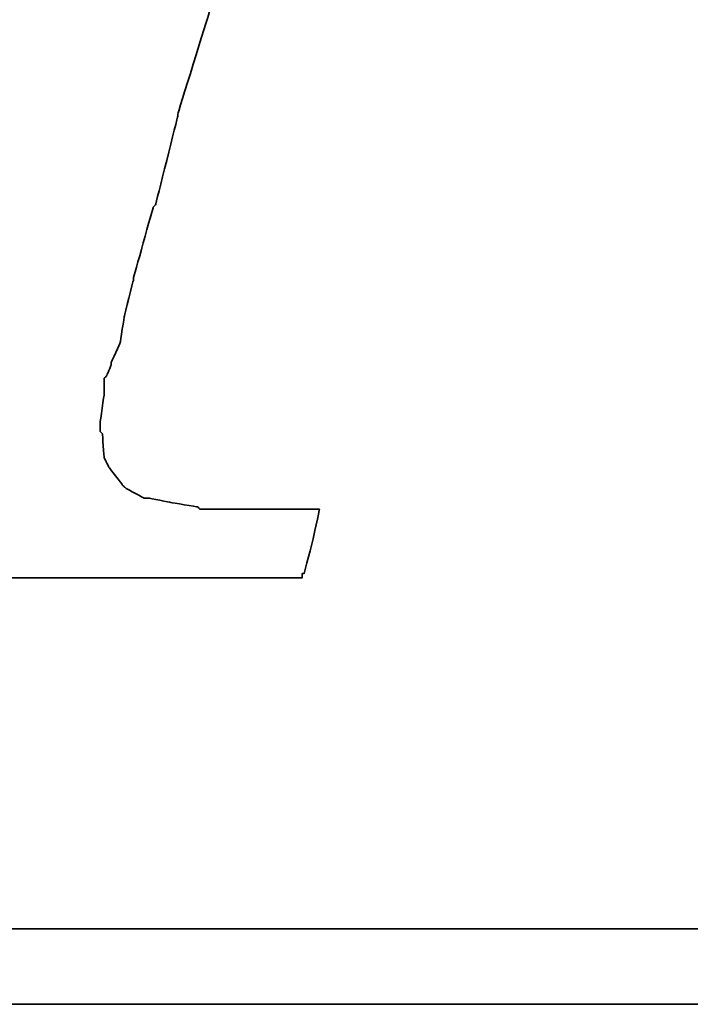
# Model space of a CAD drawing. Header units: millimetres. Extents: x 1382 to 1809, y 124 to 271.
# Tile 35 of 54: x 1710.51 to 1711.7, y 174.98 to 176.72. Entities that reach past the tile are written whole.
import ezdxf

# ---------------------------------------------------------------- set-up
doc = ezdxf.new("R2010")
doc.units = ezdxf.units.MM
doc.layers.add('DIM', color=4, linetype='CONTINUOUS')
doc.layers.add('layer 1', color=7, linetype='CONTINUOUS')

# ---------------------------------------------------------------- blocks, each defined once
blk = doc.blocks.new('TBI MOTION logo(完整正式版)')
at = {"layer": 'layer 1', "color": 22, "lineweight": 35}
for points, knots in [([(-40.59125, -7.943749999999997), (-40.59125, -7.943749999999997), (-40.97375, -7.943749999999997), (-40.97375, -7.943749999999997), (-40.97375, -7.943749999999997), (-40.97375, -7.943749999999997), (-41.38125, -7.943749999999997), (-41.38125, -7.943749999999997), (-41.38125, -7.943749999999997), (-41.38125, -7.943749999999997), (-41.54874999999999, -7.943749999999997), (-41.54874999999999, -7.943749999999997), (-41.54874999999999, -7.943749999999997), (-41.54874999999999, -7.943749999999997), (-41.59875, -7.943749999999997), (-41.59875, -7.943749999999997), (-41.59875, -7.943749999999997), (-41.59875, -7.943749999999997), (-41.88374999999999, -7.943749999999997), (-41.88374999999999, -7.943749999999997), (-41.88374999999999, -7.943749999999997), (-41.88374999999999, -7.943749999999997), (-41.90875, -7.91875), (-41.90875, -7.91875), (-41.90875, -7.91875), (-41.90875, -7.91875), (-42.19875, -7.871249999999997), (-42.19875, -7.871249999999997), (-42.19875, -7.871249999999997), (-42.19875, -7.871249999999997), (-42.43875, -7.82375), (-42.43875, -7.82375), (-42.43875, -7.82375), (-42.43875, -7.82375), (-42.45875, -7.82375), (-42.45875, -7.82375), (-42.45875, -7.82375), (-42.45875, -7.82375), (-42.48624999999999, -7.82375), (-42.48624999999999, -7.82375), (-42.48624999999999, -7.82375), (-42.48624999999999, -7.82375), (-42.67625, -7.723749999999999), (-42.67625, -7.723749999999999), (-42.67625, -7.723749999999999), (-42.67625, -7.723749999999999), (-42.70125, -7.70375), (-42.70125, -7.70375), (-42.70125, -7.70375), (-42.70125, -7.70375), (-42.72375, -7.678749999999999), (-42.72375, -7.678749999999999), (-42.72375, -7.678749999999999), (-42.72375, -7.678749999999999), (-42.86875, -7.488749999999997), (-42.86875, -7.488749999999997), (-42.86875, -7.488749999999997), (-42.86875, -7.488749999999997), (-42.89374999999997, -7.438749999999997), (-42.89374999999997, -7.438749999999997), (-42.89374999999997, -7.438749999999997), (-42.89374999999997, -7.438749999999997), (-42.91875, -7.388749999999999), (-42.91875, -7.388749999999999), (-42.91875, -7.388749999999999), (-42.91875, -7.388749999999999), (-42.93874999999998, -7.12875), (-42.93874999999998, -7.12875), (-42.93874999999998, -7.12875), (-42.93874999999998, -7.12875), (-42.96375, -7.103749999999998), (-42.96375, -7.103749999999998), (-42.96375, -7.103749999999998), (-42.96375, -7.103749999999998), (-42.96375, -7.053749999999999), (-42.96375, -7.053749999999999), (-42.96375, -7.053749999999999), (-42.96375, -7.053749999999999), (-42.96375, -7.00875), (-42.96375, -7.00875), (-42.96375, -7.00875), (-42.96375, -7.00875), (-42.91875, -6.69625), (-42.91875, -6.69625), (-42.91875, -6.69625), (-42.91875, -6.69625), (-42.91875, -6.62375), (-42.91875, -6.62375), (-42.91875, -6.62375), (-42.91875, -6.62375), (-42.91875, -6.59625), (-42.91875, -6.59625), (-42.91875, -6.59625), (-42.91875, -6.59625), (-42.91875, -6.57375), (-42.91875, -6.57375), (-42.91875, -6.57375), (-42.91875, -6.57375), (-42.91875, -6.528749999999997), (-42.91875, -6.528749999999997), (-42.91875, -6.528749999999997), (-42.91875, -6.528749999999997), (-42.89374999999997, -6.50375), (-42.89374999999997, -6.50375), (-42.89374999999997, -6.50375), (-42.89374999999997, -6.50375), (-42.84374999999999, -6.38375), (-42.84374999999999, -6.38375), (-42.84374999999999, -6.38375), (-42.84374999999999, -6.38375), (-42.84374999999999, -6.358749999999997), (-42.84374999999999, -6.358749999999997), (-42.84374999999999, -6.358749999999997), (-42.84374999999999, -6.358749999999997), (-42.74625, -6.143749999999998), (-42.74625, -6.143749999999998), (-42.74625, -6.143749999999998), (-42.74625, -6.143749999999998), (-42.70125, -5.853749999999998), (-42.70125, -5.853749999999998), (-42.70125, -5.853749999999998), (-42.70125, -5.853749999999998), (-42.60374999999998, -5.47125), (-42.60374999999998, -5.47125), (-42.60374999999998, -5.47125), (-42.60374999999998, -5.47125), (-42.60374999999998, -5.44875), (-42.60374999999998, -5.44875), (-42.60374999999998, -5.44875), (-42.60374999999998, -5.44875), (-42.38875, -4.678749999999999), (-42.38875, -4.678749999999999), (-42.38875, -4.678749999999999), (-42.38875, -4.678749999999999), (-42.36375, -4.653749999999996), (-42.36375, -4.653749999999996), (-42.36375, -4.653749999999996), (-42.36375, -4.653749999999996), (-42.12375, -3.69625), (-42.12375, -3.69625), (-42.12375, -3.69625), (-42.12375, -3.69625), (-42.12375, -3.67374), (-42.12375, -3.67374), (-42.12375, -3.67374), (-42.12375, -3.67374), (-41.78875, -2.593739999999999), (-41.78875, -2.593739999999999), (-41.78875, -2.593739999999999), (-41.78875, -2.593739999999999), (-41.18875, -0.19375), (-41.18875, -0.19375), (-41.18875, -0.19375), (-41.18875, -0.19375), (-40.54375, 2.20624), (-40.54375, 2.20624), (-40.54375, 2.20624), (-40.54375, 2.20624), (-40.25374999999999, 3.308749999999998), (-40.25374999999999, 3.308749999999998), (-40.25374999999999, 3.308749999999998), (-40.25374999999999, 3.308749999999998), (-39.98875, 4.27125), (-39.98875, 4.27125), (-39.98875, 4.27125), (-39.98875, 4.27125), (-39.77375, 5.131249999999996), (-39.77375, 5.131249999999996), (-39.77375, 5.131249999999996), (-39.77375, 5.131249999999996), (-39.67875, 5.47125), (-39.67875, 5.47125), (-39.67875, 5.47125), (-39.67875, 5.47125), (-39.60375, 5.756249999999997), (-39.60375, 5.756249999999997), (-39.60375, 5.756249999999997), (-39.60375, 5.756249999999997), (-39.60375, 5.78125), (-39.60375, 5.78125), (-39.60375, 5.78125), (-39.60375, 5.78125), (-39.50875, 5.97125), (-39.50875, 5.97125), (-39.50875, 5.97125), (-39.50875, 5.97125), (-39.50875, 6.138749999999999), (-39.50875, 6.138749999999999), (-39.50875, 6.138749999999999), (-39.50875, 6.138749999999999), (-39.48625, 6.166249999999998), (-39.48625, 6.166249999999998), (-39.48625, 6.166249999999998), (-39.48625, 6.166249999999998), (-39.46125, 6.286249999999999), (-39.46125, 6.286249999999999), (-39.46125, 6.286249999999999), (-39.46125, 6.286249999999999), (-39.46125, 6.426249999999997), (-39.46125, 6.426249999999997), (-39.46125, 6.426249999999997), (-39.46125, 6.426249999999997), (-39.41375, 6.426249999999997), (-39.41375, 6.426249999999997), (-39.41375, 6.426249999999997), (-39.41375, 6.426249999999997), (-39.29375, 6.69125), (-39.29375, 6.69125), (-39.29375, 6.69125), (-39.29375, 6.69125), (-39.26875, 6.741249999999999), (-39.26875, 6.741249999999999), (-39.26875, 6.741249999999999), (-39.26875, 6.741249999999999), (-39.24375, 6.76625), (-39.24375, 6.76625), (-39.24375, 6.76625), (-39.24375, 6.76625), (-38.98375, 7.006239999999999), (-38.98375, 7.006239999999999), (-38.98375, 7.006239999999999), (-38.98375, 7.006239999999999), (-38.95625, 7.026239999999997), (-38.95625, 7.026239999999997), (-38.95625, 7.026239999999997), (-38.95625, 7.026239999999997), (-38.78875, 7.126239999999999), (-38.78875, 7.126239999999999), (-38.78875, 7.126239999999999), (-38.78875, 7.126239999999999), (-38.76375, 7.126239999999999), (-38.76375, 7.126239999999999), (-38.76375, 7.126239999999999), (-38.76375, 7.126239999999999), (-38.74375, 7.126239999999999), (-38.74375, 7.126239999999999), (-38.74375, 7.126239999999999), (-38.74375, 7.126239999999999), (-38.52875, 7.171249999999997), (-38.52875, 7.171249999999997), (-38.52875, 7.171249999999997), (-38.52875, 7.171249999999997), (-38.52875, 7.196239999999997), (-38.52875, 7.196239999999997), (-38.52875, 7.196239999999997), (-38.52875, 7.196239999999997), (-38.50375, 7.196239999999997), (-38.50375, 7.196239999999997), (-38.50375, 7.196239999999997), (-38.50375, 7.196239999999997), (-38.26125, 7.21875), (-38.26125, 7.21875), (-38.26125, 7.21875), (-38.26125, 7.21875), (-38.23875000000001, 7.246239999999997), (-38.23875000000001, 7.246239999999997), (-38.23875000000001, 7.246239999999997), (-38.23875000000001, 7.246239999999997), (-38.21625, 7.246239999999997), (-38.21625, 7.246239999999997), (-38.21625, 7.246239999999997), (-38.21625, 7.246239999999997), (-38.18875, 7.246239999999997), (-38.18875, 7.246239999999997), (-38.18875, 7.246239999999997), (-38.18875, 7.246239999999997), (-37.90375, 7.246239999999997), (-37.90375, 7.246239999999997), (-37.90375, 7.246239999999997), (-37.90375, 7.246239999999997), (-37.85375, 7.246239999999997), (-37.85375, 7.246239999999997), (-37.85375, 7.246239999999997), (-37.85375, 7.246239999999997), (-37.75875, 7.246239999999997), (-37.75875, 7.246239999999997), (-37.75875, 7.246239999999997), (-37.75875, 7.246239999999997), (-37.42375, 7.246239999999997), (-37.42375, 7.246239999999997), (-37.42375, 7.246239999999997), (-37.42375, 7.246239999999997), (-37.08875, 7.246239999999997), (-37.08875, 7.246239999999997), (-37.08875, 7.246239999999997), (-37.08875, 7.246239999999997), (-37.06375, 7.246239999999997), (-37.06375, 7.246239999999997), (-37.06375, 7.246239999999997), (-37.06375, 7.246239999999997), (-37.06375, 7.266239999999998), (-37.06375, 7.266239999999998), (-37.06375, 7.266239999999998), (-37.06375, 7.266239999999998), (-37.03875, 7.291249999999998), (-37.03875, 7.291249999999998), (-37.03875, 7.291249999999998), (-37.03875, 7.291249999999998), (-37.03875, 7.31625), (-37.03875, 7.31625), (-37.03875, 7.31625), (-37.03875, 7.31625), (-36.94125, 7.676249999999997), (-36.94125, 7.676249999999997), (-36.94125, 7.676249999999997), (-36.94125, 7.676249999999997), (-36.86875, 7.98625), (-36.86875, 7.98625), (-36.86875, 7.98625), (-36.86875, 7.98625), (-36.98875000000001, 7.98625), (-36.98875000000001, 7.98625), (-36.98875000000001, 7.98625), (-36.98875000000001, 7.98625), (-37.42375, 7.98625), (-37.42375, 7.98625), (-37.42375, 7.98625), (-37.42375, 7.98625), (-37.94875, 7.98625), (-37.94875, 7.98625), (-37.94875, 7.98625), (-37.94875, 7.98625), (-38.57375, 7.98625), (-38.57375, 7.98625), (-38.57375, 7.98625), (-38.57375, 7.98625), (-39.29375, 7.98625), (-39.29375, 7.98625), (-39.29375, 7.98625), (-39.29375, 7.98625), (-40.82875, 7.98625), (-40.82875, 7.98625), (-40.82875, 7.98625), (-40.82875, 7.98625), (-42.36375, 7.98625), (-42.36375, 7.98625), (-42.36375, 7.98625), (-42.36375, 7.98625), (-43.08375, 7.98625), (-43.08375, 7.98625), (-43.08375, 7.98625), (-43.08375, 7.98625), (-43.70875, 7.98625), (-43.70875, 7.98625), (-43.70875, 7.98625), (-43.70875, 7.98625), (-44.23375, 7.98625), (-44.23375, 7.98625), (-44.23375, 7.98625), (-44.23375, 7.98625), (-44.66875, 7.98625), (-44.66875, 7.98625), (-44.66875, 7.98625), (-44.66875, 7.98625), (-44.88375, 7.98625), (-44.88375, 7.98625), (-44.88375, 7.98625), (-44.88375, 7.98625), (-44.90874999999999, 7.94125), (-44.90874999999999, 7.94125), (-44.90874999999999, 7.94125), (-44.90874999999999, 7.94125), (-44.90874999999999, 7.916249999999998), (-44.90874999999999, 7.916249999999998), (-44.90874999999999, 7.916249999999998), (-44.90874999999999, 7.916249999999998), (-45.00375, 7.55625), (-45.00375, 7.55625), (-45.00375, 7.55625), (-45.00375, 7.55625), (-45.05374999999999, 7.246239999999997), (-45.05374999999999, 7.246239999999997), (-45.05374999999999, 7.246239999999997), (-45.05374999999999, 7.246239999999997), (-44.61875, 7.246239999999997), (-44.61875, 7.246239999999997), (-44.61875, 7.246239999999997), (-44.61875, 7.246239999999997), (-44.11375, 7.246239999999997), (-44.11375, 7.246239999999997), (-44.11375, 7.246239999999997), (-44.11375, 7.246239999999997), (-43.99375, 7.246239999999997), (-43.99375, 7.246239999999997), (-43.99375, 7.246239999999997), (-43.99375, 7.246239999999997), (-43.94625, 7.246239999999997), (-43.94625, 7.246239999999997), (-43.94625, 7.246239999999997), (-43.94625, 7.246239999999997), (-43.92374, 7.246239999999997), (-43.92374, 7.246239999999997), (-43.92374, 7.246239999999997), (-43.92374, 7.246239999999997), (-43.65874999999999, 7.246239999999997), (-43.65874999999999, 7.246239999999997), (-43.65874999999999, 7.246239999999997), (-43.65874999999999, 7.246239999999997), (-43.63875, 7.21875), (-43.63875, 7.21875), (-43.63875, 7.21875), (-43.63875, 7.21875), (-43.46874999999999, 7.196239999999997), (-43.46874999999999, 7.196239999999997), (-43.46874999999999, 7.196239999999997), (-43.46874999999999, 7.196239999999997), (-43.39875, 7.196239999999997), (-43.39875, 7.196239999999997), (-43.39875, 7.196239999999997), (-43.39875, 7.196239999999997), (-43.37125, 7.171249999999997), (-43.37125, 7.171249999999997), (-43.37125, 7.171249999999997), (-43.37125, 7.171249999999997), (-43.34875, 7.171249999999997), (-43.34875, 7.171249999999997), (-43.34875, 7.171249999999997), (-43.34875, 7.171249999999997), (-43.20375, 7.126239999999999), (-43.20375, 7.126239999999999), (-43.20375, 7.126239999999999), (-43.20375, 7.126239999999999), (-43.05875, 7.076239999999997), (-43.05875, 7.076239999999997), (-43.05875, 7.076239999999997), (-43.05875, 7.076239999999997), (-43.01375, 7.076239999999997), (-43.01375, 7.076239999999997), (-43.01375, 7.076239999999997), (-43.01375, 7.076239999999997), (-42.98875, 7.026239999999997), (-42.98875, 7.026239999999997), (-42.98875, 7.026239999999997), (-42.98875, 7.026239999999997), (-42.79874999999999, 6.86125), (-42.79874999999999, 6.86125), (-42.79874999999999, 6.86125), (-42.79874999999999, 6.86125), (-42.77375, 6.81125), (-42.77375, 6.81125), (-42.77375, 6.81125), (-42.77375, 6.81125), (-42.74625, 6.76625), (-42.74625, 6.76625), (-42.74625, 6.76625), (-42.74625, 6.76625), (-42.72375, 6.47625), (-42.72375, 6.47625), (-42.72375, 6.47625), (-42.72375, 6.47625), (-42.70125, 6.45124), (-42.70125, 6.45124), (-42.70125, 6.45124), (-42.70125, 6.45124), (-42.70125, 6.426249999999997), (-42.70125, 6.426249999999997), (-42.70125, 6.426249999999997), (-42.70125, 6.426249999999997), (-42.72375, 6.40625), (-42.72375, 6.40625), (-42.72375, 6.40625), (-42.72375, 6.40625), (-42.74625, 5.97125), (-42.74625, 5.97125), (-42.74625, 5.97125), (-42.74625, 5.97125), (-42.74625, 5.94625), (-42.74625, 5.94625), (-42.74625, 5.94625), (-42.74625, 5.94625), (-42.74625, 5.926249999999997), (-42.74625, 5.926249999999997), (-42.74625, 5.926249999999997), (-42.74625, 5.926249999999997), (-42.77375, 5.876249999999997), (-42.77375, 5.876249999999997), (-42.77375, 5.876249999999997), (-42.77375, 5.876249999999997), (-42.81875, 5.80625), (-42.81875, 5.80625), (-42.81875, 5.80625), (-42.81875, 5.80625), (-42.86875, 5.63625), (-42.86875, 5.63625), (-42.86875, 5.63625), (-42.86875, 5.63625), (-42.91875, 5.39625), (-42.91875, 5.39625), (-42.91875, 5.39625), (-42.91875, 5.39625), (-42.91875, 5.37124), (-42.91875, 5.37124), (-42.91875, 5.37124), (-42.91875, 5.37124), (-43.01375, 5.10874), (-43.01375, 5.10874), (-43.01375, 5.10874), (-43.01375, 5.10874), (-43.10875, 4.771239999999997), (-43.10875, 4.771239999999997), (-43.10875, 4.771239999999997), (-43.10875, 4.771239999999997), (-43.29875, 3.956249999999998), (-43.29875, 3.956249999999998), (-43.29875, 3.956249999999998), (-43.29875, 3.956249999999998), (-43.58875, 2.951249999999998), (-43.58875, 2.951249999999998), (-43.58875, 2.951249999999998), (-43.58875, 2.951249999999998), (-43.87375, 1.87125), (-43.87375, 1.87125), (-43.87375, 1.87125), (-43.87375, 1.87125), (-44.52625, -0.50374), (-44.52625, -0.50374), (-44.52625, -0.50374), (-44.52625, -0.50374), (-45.14874999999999, -2.853749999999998), (-45.14874999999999, -2.853749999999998), (-45.14874999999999, -2.853749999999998), (-45.14874999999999, -2.853749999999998), (-45.43375, -3.95875), (-45.43375, -3.95875), (-45.43375, -3.95875), (-45.43375, -3.95875), (-45.69874999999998, -4.96875), (-45.69874999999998, -4.96875), (-45.69874999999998, -4.96875), (-45.69874999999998, -4.96875), (-45.91375, -5.78375), (-45.91375, -5.78375), (-45.91375, -5.78375), (-45.91375, -5.78375), (-46.01374999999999, -6.11875), (-46.01374999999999, -6.11875), (-46.01374999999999, -6.11875), (-46.01374999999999, -6.11875), (-46.01374999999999, -6.143749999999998), (-46.01374999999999, -6.143749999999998), (-46.01374999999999, -6.143749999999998), (-46.01374999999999, -6.143749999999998), (-46.10875, -6.40875), (-46.10875, -6.40875), (-46.10875, -6.40875), (-46.10875, -6.40875), (-46.15375, -6.648749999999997), (-46.15375, -6.648749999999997), (-46.15375, -6.648749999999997), (-46.15375, -6.648749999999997), (-46.20375, -6.83875), (-46.20375, -6.83875), (-46.20375, -6.83875), (-46.20375, -6.83875), (-46.22874999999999, -6.933749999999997), (-46.22874999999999, -6.933749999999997), (-46.22874999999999, -6.933749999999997), (-46.22874999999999, -6.933749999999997), (-46.22874999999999, -7.07875), (-46.22874999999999, -7.07875), (-46.22874999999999, -7.07875), (-46.22874999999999, -7.07875), (-46.27374999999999, -7.07875), (-46.27374999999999, -7.07875), (-46.27374999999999, -7.07875), (-46.27374999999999, -7.07875), (-46.39375, -7.34375), (-46.39375, -7.34375), (-46.39375, -7.34375), (-46.39375, -7.34375), (-46.39375, -7.36875), (-46.39375, -7.36875), (-46.39375, -7.36875), (-46.39375, -7.36875), (-46.42125, -7.388749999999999), (-46.42125, -7.388749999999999), (-46.42125, -7.388749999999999), (-46.42125, -7.388749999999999), (-46.68375, -7.678749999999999), (-46.68375, -7.678749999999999), (-46.68375, -7.678749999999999), (-46.68375, -7.678749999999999), (-46.70875, -7.70375), (-46.70875, -7.70375), (-46.70875, -7.70375), (-46.70875, -7.70375), (-46.75374999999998, -7.723749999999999), (-46.75374999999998, -7.723749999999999), (-46.75374999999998, -7.723749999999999), (-46.75374999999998, -7.723749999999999), (-47.08874999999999, -7.871249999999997), (-47.08874999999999, -7.871249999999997), (-47.08874999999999, -7.871249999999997), (-47.08874999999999, -7.871249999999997), (-47.11625, -7.871249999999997), (-47.11625, -7.871249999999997), (-47.11625, -7.871249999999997), (-47.11625, -7.871249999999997), (-47.13875, -7.893749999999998), (-47.13875, -7.893749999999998), (-47.13875, -7.893749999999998), (-47.13875, -7.893749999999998), (-47.56874999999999, -7.91875), (-47.56874999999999, -7.91875), (-47.56874999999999, -7.91875), (-47.56874999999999, -7.91875), (-47.59624999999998, -7.943749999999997), (-47.59624999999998, -7.943749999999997), (-47.59624999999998, -7.943749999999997), (-47.59624999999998, -7.943749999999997), (-47.64375, -7.943749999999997), (-47.64375, -7.943749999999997), (-47.64375, -7.943749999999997), (-47.64375, -7.943749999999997), (-47.73625, -7.943749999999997), (-47.73625, -7.943749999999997), (-47.73625, -7.943749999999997), (-47.73625, -7.943749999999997), (-48.07375, -7.943749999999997), (-48.07375, -7.943749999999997), (-48.07375, -7.943749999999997), (-48.07375, -7.943749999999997), (-48.36125, -7.943749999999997), (-48.36125, -7.943749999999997), (-48.36125, -7.943749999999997), (-48.36125, -7.943749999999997), (-48.36125, -7.966249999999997), (-48.36125, -7.966249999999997), (-48.36125, -7.966249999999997), (-48.36125, -7.966249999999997), (-48.36125, -7.991249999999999), (-48.36125, -7.991249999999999), (-48.36125, -7.991249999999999), (-48.36125, -7.991249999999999), (-48.38875, -8.013749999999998), (-48.38875, -8.013749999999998), (-48.38875, -8.013749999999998), (-48.38875, -8.013749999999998), (-48.50875, -8.34875), (-48.50875, -8.34875), (-48.50875, -8.34875), (-48.50875, -8.34875), (-48.55375, -8.68625), (-48.55375, -8.68625), (-48.55375, -8.68625), (-48.55375, -8.68625), (-48.45875, -8.68625), (-48.45875, -8.68625), (-48.45875, -8.68625), (-48.45875, -8.68625), (-48.07375, -8.68625), (-48.07375, -8.68625), (-48.07375, -8.68625), (-48.07375, -8.68625), (-47.52374999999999, -8.68625), (-47.52374999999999, -8.68625), (-47.52374999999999, -8.68625), (-47.52374999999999, -8.68625), (-46.92375, -8.68625), (-46.92375, -8.68625), (-46.92375, -8.68625), (-46.92375, -8.68625), (-46.25375, -8.68625), (-46.25375, -8.68625), (-46.25375, -8.68625), (-46.25375, -8.68625), (-46.20375, -8.68625), (-46.20375, -8.68625), (-46.20375, -8.68625), (-46.20375, -8.68625), (-44.71375, -8.68625), (-44.71375, -8.68625), (-44.71375, -8.68625), (-44.71375, -8.68625), (-43.22874999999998, -8.68625), (-43.22874999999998, -8.68625), (-43.22874999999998, -8.68625), (-43.22874999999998, -8.68625), (-42.55875, -8.68625), (-42.55875, -8.68625), (-42.55875, -8.68625), (-42.55875, -8.68625), (-42.50874999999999, -8.68625), (-42.50874999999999, -8.68625), (-42.50874999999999, -8.68625), (-42.50874999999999, -8.68625), (-41.93375, -8.68625), (-41.93375, -8.68625), (-41.93375, -8.68625), (-41.93375, -8.68625), (-41.38125, -8.68625), (-41.38125, -8.68625), (-41.38125, -8.68625), (-41.38125, -8.68625), (-40.97375, -8.68625), (-40.97375, -8.68625), (-40.97375, -8.68625), (-40.97375, -8.68625), (-40.78125, -8.68625), (-40.78125, -8.68625), (-40.78125, -8.68625), (-40.78125, -8.68625), (-40.78125, -8.638749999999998), (-40.78125, -8.638749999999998), (-40.78125, -8.638749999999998), (-40.78125, -8.638749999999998), (-40.75874999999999, -8.638749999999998), (-40.75874999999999, -8.638749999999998), (-40.75874999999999, -8.638749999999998), (-40.75874999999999, -8.638749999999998), (-40.66374999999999, -8.27875), (-40.66374999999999, -8.27875), (-40.66374999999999, -8.27875), (-40.66374999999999, -8.27875), (-40.59125, -7.943749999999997), (-40.59125, -7.943749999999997)], [0, 0, 0, 0, 0.0055865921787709, 0.0055865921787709, 0.0055865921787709, 0.0055866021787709, 0.0111731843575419, 0.0111731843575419, 0.0111731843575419, 0.0111731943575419, 0.0167597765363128, 0.0167597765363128, 0.0167597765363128, 0.0167597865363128, 0.0223463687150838, 0.0223463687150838, 0.0223463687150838, 0.0223463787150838, 0.0279329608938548, 0.0279329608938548, 0.0279329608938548, 0.0279329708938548, 0.0335195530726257, 0.0335195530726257, 0.0335195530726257, 0.0335195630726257, 0.0391061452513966, 0.0391061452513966, 0.0391061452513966, 0.0391061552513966, 0.0446927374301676, 0.0446927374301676, 0.0446927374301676, 0.0446927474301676, 0.0502793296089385, 0.0502793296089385, 0.0502793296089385, 0.0502793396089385, 0.0558659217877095, 0.0558659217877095, 0.0558659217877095, 0.0558659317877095, 0.0614525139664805, 0.0614525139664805, 0.0614525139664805, 0.0614525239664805, 0.0670391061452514, 0.0670391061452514, 0.0670391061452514, 0.0670391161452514, 0.0726256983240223, 0.0726256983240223, 0.0726256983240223, 0.0726257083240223, 0.0782122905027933, 0.0782122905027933, 0.0782122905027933, 0.0782123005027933, 0.0837988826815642, 0.0837988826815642, 0.0837988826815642, 0.0837988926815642, 0.0893854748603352, 0.0893854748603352, 0.0893854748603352, 0.0893854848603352, 0.0949720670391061, 0.0949720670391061, 0.0949720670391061, 0.0949720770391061, 0.1005586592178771, 0.1005586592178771, 0.1005586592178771, 0.1005586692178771, 0.106145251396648, 0.106145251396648, 0.106145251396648, 0.106145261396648, 0.1117318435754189, 0.1117318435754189, 0.1117318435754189, 0.1117318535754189, 0.1173184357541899, 0.1173184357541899, 0.1173184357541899, 0.1173184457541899, 0.1229050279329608, 0.1229050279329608, 0.1229050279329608, 0.1229050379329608, 0.1284916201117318, 0.1284916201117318, 0.1284916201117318, 0.1284916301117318, 0.1340782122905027, 0.1340782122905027, 0.1340782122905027, 0.1340782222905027, 0.1396648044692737, 0.1396648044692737, 0.1396648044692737, 0.1396648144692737, 0.1452513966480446, 0.1452513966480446, 0.1452513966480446, 0.1452514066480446, 0.1508379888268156, 0.1508379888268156, 0.1508379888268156, 0.1508379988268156, 0.1564245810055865, 0.1564245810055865, 0.1564245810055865, 0.1564245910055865, 0.1620111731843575, 0.1620111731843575, 0.1620111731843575, 0.1620111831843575, 0.1675977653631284, 0.1675977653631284, 0.1675977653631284, 0.1675977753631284, 0.1731843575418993, 0.1731843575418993, 0.1731843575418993, 0.1731843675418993, 0.1787709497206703, 0.1787709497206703, 0.1787709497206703, 0.1787709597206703, 0.1843575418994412, 0.1843575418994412, 0.1843575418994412, 0.1843575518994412, 0.1899441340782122, 0.1899441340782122, 0.1899441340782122, 0.1899441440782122, 0.1955307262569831, 0.1955307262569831, 0.1955307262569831, 0.1955307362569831, 0.2011173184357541, 0.2011173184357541, 0.2011173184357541, 0.2011173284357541, 0.206703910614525, 0.206703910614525, 0.206703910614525, 0.206703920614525, 0.2122905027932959, 0.2122905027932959, 0.2122905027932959, 0.2122905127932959, 0.2178770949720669, 0.2178770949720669, 0.2178770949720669, 0.2178771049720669, 0.2234636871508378, 0.2234636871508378, 0.2234636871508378, 0.2234636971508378, 0.2290502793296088, 0.2290502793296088, 0.2290502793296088, 0.2290502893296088, 0.2346368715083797, 0.2346368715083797, 0.2346368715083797, 0.2346368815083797, 0.2402234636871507, 0.2402234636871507, 0.2402234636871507, 0.2402234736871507, 0.2458100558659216, 0.2458100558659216, 0.2458100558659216, 0.2458100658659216, 0.2513966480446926, 0.2513966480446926, 0.2513966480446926, 0.2513966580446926, 0.2569832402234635, 0.2569832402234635, 0.2569832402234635, 0.2569832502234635, 0.2625698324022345, 0.2625698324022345, 0.2625698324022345, 0.2625698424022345, 0.2681564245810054, 0.2681564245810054, 0.2681564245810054, 0.2681564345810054, 0.2737430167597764, 0.2737430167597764, 0.2737430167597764, 0.2737430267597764, 0.2793296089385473, 0.2793296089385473, 0.2793296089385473, 0.2793296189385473, 0.2849162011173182, 0.2849162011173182, 0.2849162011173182, 0.2849162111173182, 0.2905027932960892, 0.2905027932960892, 0.2905027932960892, 0.2905028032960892, 0.2960893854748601, 0.2960893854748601, 0.2960893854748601, 0.29608939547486, 0.3016759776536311, 0.3016759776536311, 0.3016759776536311, 0.3016759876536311, 0.3072625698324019, 0.3072625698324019, 0.3072625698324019, 0.3072625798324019, 0.312849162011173, 0.312849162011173, 0.312849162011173, 0.312849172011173, 0.3184357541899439, 0.3184357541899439, 0.3184357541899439, 0.3184357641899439, 0.3240223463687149, 0.3240223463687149, 0.3240223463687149, 0.3240223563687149, 0.3296089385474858, 0.3296089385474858, 0.3296089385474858, 0.3296089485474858, 0.3351955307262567, 0.3351955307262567, 0.3351955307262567, 0.3351955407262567, 0.3407821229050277, 0.3407821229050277, 0.3407821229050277, 0.3407821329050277, 0.3463687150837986, 0.3463687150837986, 0.3463687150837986, 0.3463687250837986, 0.3519553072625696, 0.3519553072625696, 0.3519553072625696, 0.3519553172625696, 0.3575418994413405, 0.3575418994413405, 0.3575418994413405, 0.3575419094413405, 0.3631284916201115, 0.3631284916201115, 0.3631284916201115, 0.3631285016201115, 0.3687150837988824, 0.3687150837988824, 0.3687150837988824, 0.3687150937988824, 0.3743016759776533, 0.3743016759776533, 0.3743016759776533, 0.3743016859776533, 0.3798882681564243, 0.3798882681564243, 0.3798882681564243, 0.3798882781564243, 0.3854748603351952, 0.3854748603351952, 0.3854748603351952, 0.3854748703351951, 0.3910614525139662, 0.3910614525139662, 0.3910614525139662, 0.3910614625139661, 0.3966480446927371, 0.3966480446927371, 0.3966480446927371, 0.3966480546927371, 0.4022346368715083, 0.4022346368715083, 0.4022346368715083, 0.4022346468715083, 0.407821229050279, 0.407821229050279, 0.407821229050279, 0.407821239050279, 0.4134078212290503, 0.4134078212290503, 0.4134078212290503, 0.4134078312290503, 0.4189944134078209, 0.4189944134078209, 0.4189944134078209, 0.4189944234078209, 0.4245810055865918, 0.4245810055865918, 0.4245810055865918, 0.4245810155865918, 0.4301675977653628, 0.4301675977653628, 0.4301675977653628, 0.4301676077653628, 0.4357541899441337, 0.4357541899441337, 0.4357541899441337, 0.4357541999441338, 0.4413407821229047, 0.4413407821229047, 0.4413407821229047, 0.4413407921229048, 0.4469273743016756, 0.4469273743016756, 0.4469273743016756, 0.4469273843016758, 0.4525139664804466, 0.4525139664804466, 0.4525139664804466, 0.4525139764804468, 0.4581005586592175, 0.4581005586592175, 0.4581005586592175, 0.4581005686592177, 0.4636871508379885, 0.4636871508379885, 0.4636871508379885, 0.4636871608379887, 0.4692737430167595, 0.4692737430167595, 0.4692737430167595, 0.4692737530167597, 0.4748603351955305, 0.4748603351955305, 0.4748603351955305, 0.4748603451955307, 0.4804469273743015, 0.4804469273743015, 0.4804469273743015, 0.4804469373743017, 0.4860335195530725, 0.4860335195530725, 0.4860335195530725, 0.4860335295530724, 0.4916201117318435, 0.4916201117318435, 0.4916201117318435, 0.4916201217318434, 0.4972067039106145, 0.4972067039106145, 0.4972067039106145, 0.4972067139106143, 0.5027932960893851, 0.5027932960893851, 0.5027932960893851, 0.5027933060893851, 0.508379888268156, 0.508379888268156, 0.508379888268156, 0.508379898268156, 0.513966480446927, 0.513966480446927, 0.513966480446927, 0.5139664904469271, 0.519553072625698, 0.519553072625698, 0.519553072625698, 0.5195530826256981, 0.525139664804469, 0.525139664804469, 0.525139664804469, 0.525139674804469, 0.53072625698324, 0.53072625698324, 0.53072625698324, 0.5307262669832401, 0.536312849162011, 0.536312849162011, 0.536312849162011, 0.5363128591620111, 0.541899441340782, 0.541899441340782, 0.541899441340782, 0.5418994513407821, 0.547486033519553, 0.547486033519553, 0.547486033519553, 0.547486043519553, 0.553072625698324, 0.553072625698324, 0.553072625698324, 0.5530726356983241, 0.558659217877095, 0.558659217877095, 0.558659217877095, 0.558659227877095, 0.564245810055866, 0.564245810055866, 0.564245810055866, 0.564245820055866, 0.569832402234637, 0.569832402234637, 0.569832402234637, 0.5698324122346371, 0.575418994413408, 0.575418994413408, 0.575418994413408, 0.575419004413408, 0.581005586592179, 0.581005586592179, 0.581005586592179, 0.581005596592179, 0.58659217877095, 0.58659217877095, 0.58659217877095, 0.5865921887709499, 0.592178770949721, 0.592178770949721, 0.592178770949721, 0.5921787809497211, 0.5977653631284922, 0.5977653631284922, 0.5977653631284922, 0.5977653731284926, 0.603351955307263, 0.603351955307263, 0.603351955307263, 0.6033519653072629, 0.608938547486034, 0.608938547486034, 0.608938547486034, 0.608938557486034, 0.6145251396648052, 0.6145251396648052, 0.6145251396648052, 0.6145251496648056, 0.6201117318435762, 0.6201117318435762, 0.6201117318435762, 0.6201117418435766, 0.6256983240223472, 0.6256983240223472, 0.6256983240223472, 0.6256983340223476, 0.631284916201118, 0.631284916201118, 0.631284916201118, 0.631284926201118, 0.6368715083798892, 0.6368715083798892, 0.6368715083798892, 0.6368715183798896, 0.6424581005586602, 0.6424581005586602, 0.6424581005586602, 0.6424581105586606, 0.6480446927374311, 0.6480446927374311, 0.6480446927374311, 0.6480447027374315, 0.6536312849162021, 0.6536312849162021, 0.6536312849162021, 0.6536312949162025, 0.6592178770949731, 0.6592178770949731, 0.6592178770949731, 0.6592178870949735, 0.6648044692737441, 0.6648044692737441, 0.6648044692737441, 0.6648044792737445, 0.6703910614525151, 0.6703910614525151, 0.6703910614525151, 0.6703910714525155, 0.6759776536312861, 0.6759776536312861, 0.6759776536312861, 0.6759776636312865, 0.6815642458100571, 0.6815642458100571, 0.6815642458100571, 0.6815642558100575, 0.687150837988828, 0.687150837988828, 0.687150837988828, 0.687150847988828, 0.6927374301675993, 0.6927374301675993, 0.6927374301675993, 0.6927374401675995, 0.69832402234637, 0.69832402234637, 0.69832402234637, 0.69832403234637, 0.703910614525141, 0.703910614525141, 0.703910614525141, 0.703910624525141, 0.7094972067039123, 0.7094972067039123, 0.7094972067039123, 0.7094972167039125, 0.715083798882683, 0.715083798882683, 0.715083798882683, 0.715083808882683, 0.7206703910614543, 0.7206703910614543, 0.7206703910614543, 0.7206704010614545, 0.7262569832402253, 0.7262569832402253, 0.7262569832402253, 0.7262569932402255, 0.731843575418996, 0.731843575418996, 0.731843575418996, 0.731843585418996, 0.7374301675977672, 0.7374301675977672, 0.7374301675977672, 0.7374301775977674, 0.7430167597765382, 0.7430167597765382, 0.7430167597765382, 0.7430167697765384, 0.7486033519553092, 0.7486033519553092, 0.7486033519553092, 0.7486033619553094, 0.75418994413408, 0.75418994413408, 0.75418994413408, 0.75418995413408, 0.7597765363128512, 0.7597765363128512, 0.7597765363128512, 0.7597765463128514, 0.7653631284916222, 0.7653631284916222, 0.7653631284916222, 0.7653631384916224, 0.770949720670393, 0.770949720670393, 0.770949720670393, 0.770949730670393, 0.7765363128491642, 0.7765363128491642, 0.7765363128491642, 0.7765363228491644, 0.7821229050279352, 0.7821229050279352, 0.7821229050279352, 0.7821229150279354, 0.787709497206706, 0.787709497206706, 0.787709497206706, 0.787709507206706, 0.7932960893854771, 0.7932960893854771, 0.7932960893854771, 0.7932960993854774, 0.798882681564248, 0.798882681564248, 0.798882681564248, 0.798882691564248, 0.8044692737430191, 0.8044692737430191, 0.8044692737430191, 0.8044692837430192, 0.8100558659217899, 0.8100558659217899, 0.8100558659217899, 0.81005587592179, 0.8156424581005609, 0.8156424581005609, 0.8156424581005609, 0.815642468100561, 0.8212290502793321, 0.8212290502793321, 0.8212290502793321, 0.8212290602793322, 0.8268156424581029, 0.8268156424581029, 0.8268156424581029, 0.826815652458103, 0.8324022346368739, 0.8324022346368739, 0.8324022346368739, 0.832402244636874, 0.8379888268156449, 0.8379888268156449, 0.8379888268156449, 0.837988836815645, 0.8435754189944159, 0.8435754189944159, 0.8435754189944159, 0.8435754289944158, 0.8491620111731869, 0.8491620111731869, 0.8491620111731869, 0.849162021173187, 0.8547486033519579, 0.8547486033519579, 0.8547486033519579, 0.854748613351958, 0.8603351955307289, 0.8603351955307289, 0.8603351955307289, 0.860335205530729, 0.8659217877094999, 0.8659217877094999, 0.8659217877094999, 0.8659217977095, 0.8715083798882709, 0.8715083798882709, 0.8715083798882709, 0.871508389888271, 0.8770949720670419, 0.8770949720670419, 0.8770949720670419, 0.877094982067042, 0.8826815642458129, 0.8826815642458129, 0.8826815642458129, 0.882681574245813, 0.888268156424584, 0.888268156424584, 0.888268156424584, 0.8882681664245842, 0.8938547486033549, 0.8938547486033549, 0.8938547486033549, 0.893854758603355, 0.8994413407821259, 0.8994413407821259, 0.8994413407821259, 0.899441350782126, 0.9050279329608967, 0.9050279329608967, 0.9050279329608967, 0.9050279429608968, 0.9106145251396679, 0.9106145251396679, 0.9106145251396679, 0.910614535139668, 0.9162011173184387, 0.9162011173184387, 0.9162011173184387, 0.9162011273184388, 0.9217877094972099, 0.9217877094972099, 0.9217877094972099, 0.92178771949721, 0.9273743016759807, 0.9273743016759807, 0.9273743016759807, 0.9273743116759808, 0.9329608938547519, 0.9329608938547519, 0.9329608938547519, 0.932960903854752, 0.9385474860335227, 0.9385474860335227, 0.9385474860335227, 0.9385474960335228, 0.944134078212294, 0.944134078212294, 0.944134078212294, 0.9441340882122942, 0.9497206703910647, 0.9497206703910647, 0.9497206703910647, 0.9497206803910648, 0.9553072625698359, 0.9553072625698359, 0.9553072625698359, 0.955307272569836, 0.960893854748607, 0.960893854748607, 0.960893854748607, 0.9608938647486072, 0.9664804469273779, 0.9664804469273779, 0.9664804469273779, 0.9664804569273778, 0.972067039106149, 0.972067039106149, 0.972067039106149, 0.9720670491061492, 0.9776536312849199, 0.9776536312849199, 0.9776536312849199, 0.97765364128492, 0.9832402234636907, 0.9832402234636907, 0.9832402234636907, 0.9832402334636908, 0.988826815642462, 0.988826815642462, 0.988826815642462, 0.9888268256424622, 0.9944134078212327, 0.9944134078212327, 0.9944134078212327, 0.9944134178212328, 1, 1, 1, 1]), ([(75.90875, -9.47875), (75.90875, -9.47875), (75.90875, -12.28625), (75.90875, -12.28625), (75.90875, -12.28625), (75.90875, -12.28625), (75.90875, -12.47875), (75.90875, -12.47875), (75.90875, -12.47875), (75.90875, -12.47875), (75.71625, -12.47875), (75.71625, -12.47875), (75.71625, -12.47875), (75.71625, -12.47875), (-88.32874999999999, -12.47875), (-88.32874999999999, -12.47875), (-88.32874999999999, -12.47875), (-88.32874999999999, -12.47875), (-88.32874999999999, -13.29375), (-88.32874999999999, -13.29375), (-88.32874999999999, -13.29375), (-88.32874999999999, -13.29375), (82.89125, -13.29375), (82.89125, -13.29375), (82.89125, -13.29375), (82.89125, -13.29375), (75.90875, -9.47875), (75.90875, -9.47875)], [0, 0, 0, 0, 0.1428571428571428, 0.1428571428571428, 0.1428571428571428, 0.1428571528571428, 0.2857142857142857, 0.2857142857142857, 0.2857142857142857, 0.2857142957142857, 0.4285714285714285, 0.4285714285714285, 0.4285714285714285, 0.4285714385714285, 0.5714285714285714, 0.5714285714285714, 0.5714285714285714, 0.5714285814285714, 0.7142857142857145, 0.7142857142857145, 0.7142857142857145, 0.7142857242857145, 0.8571428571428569, 0.8571428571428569, 0.8571428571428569, 0.8571428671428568, 1, 1, 1, 1])]:
    blk.add_open_spline(points, degree=3, knots=knots, dxfattribs=at)

msp = doc.modelspace()

# ---------------------------------------------------------------- block references
at = {"layer": 'DIM', "color": 7, "xscale": 0.1641908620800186, "yscale": 0.1641908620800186, "zscale": 0.1641908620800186}
msp.add_blockref('TBI MOTION logo(完整正式版)', (1717.71180533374, 177.1589187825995), dxfattribs=at)

doc.saveas('drawing.dxf')
